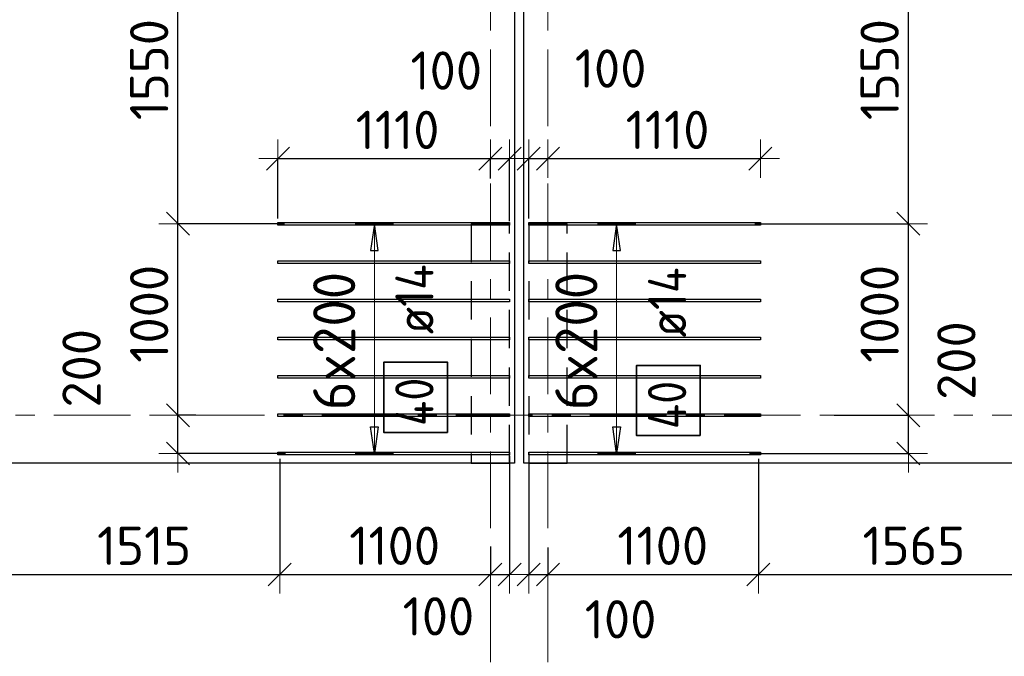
# Model space of a CAD drawing. Header units: metres. Extents: x -38 to 97, y -15 to 21.
# Tile 24 of 82: x 30.09 to 35.23, y -1.26 to 2.07. Entities that reach past the tile are written whole.
import ezdxf

# ---------------------------------------------------------------- set-up
doc = ezdxf.new("R2010")
doc.units = ezdxf.units.M
doc.header["$PDMODE"] = 65
for name, pattern in [('______11', [0.5, 0.4, -0.05, 0, -0.05]), ('______2', [0.27, 0.2, -0.07]), ('______5', [1.1, 0.8, -0.1, 0.1, -0.1])]:
    doc.linetypes.add(name, pattern=pattern)
for name, color, linetype, lineweight in [('XR$2$Осевая линия (1)', 7, '______5', 13), ('XR$3$Арм.стержн. Доп. арматура', 180, 'Continuous', 35), ('XR$3$Перекрытие (1)', 7, 'Continuous', 35), ('XR$3$Размерная линия (1)', 7, 'Continuous', 13)]:
    doc.layers.add(name, color=color, linetype=linetype, lineweight=lineweight)
doc.layers.add('XR$5$Стена_ бетон несущ.', color=7, linetype='Continuous', lineweight=70, true_color=0xb4b496)
doc.styles.add('ISOCPEUR', font='txt')
doc.dimstyles.new('DIMSTYLE_3', dxfattribs={"dimtxt": 0.2, "dimasz": 0.2, "dimexe": 0, "dimexo": 0, "dimgap": 0.1, "dimtad": 2, "dimdec": 0, "dimlfac": 1000, "dimrnd": 5, "dimzin": 12, "dimdsep": 46, "dimtxsty": 'ISOCPEUR', "dimblk1": 'ALL_ML_STRICH', "dimblk2": 'ALL_ML_STRICH', "dimsah": 1, "dimcen": 0, "dimclrd": 7, "dimclre": 256, "dimclrt": 7, "dimadec": 0, "dimazin": 0, "dimtfac": 1, "dimtdec": 0, "dimtix": 1, "dimtmove": 2, "dimatfit": 3, "dimfxl": 0, "dimtzin": 0, "dimlwd": 0, "dimlwe": -3, "dimarcsym": 0})
doc.dimstyles.new('DIMSTYLE_6', dxfattribs={"dimtxt": 0.2, "dimasz": 0.2, "dimexe": 0, "dimexo": 0, "dimgap": 0.1, "dimtad": 2, "dimdec": 0, "dimlfac": 1000, "dimrnd": 5, "dimzin": 12, "dimdsep": 46, "dimtxsty": 'ISOCPEUR', "dimblk1": 'ALL_ML_STRICH', "dimblk2": 'ALL_ML_STRICH', "dimsah": 1, "dimcen": 0, "dimclrd": 7, "dimclre": 256, "dimclrt": 7, "dimadec": 0, "dimazin": 0, "dimtfac": 1, "dimtdec": 0, "dimtix": 1, "dimtmove": 2, "dimatfit": 3, "dimfxl": 0, "dimtvp": 1.2, "dimtzin": 0, "dimlwd": 0, "dimlwe": -3, "dimarcsym": 0})
doc.dimstyles.new('DIMSTYLE_7', dxfattribs={"dimtxt": 0.2, "dimasz": 0.2, "dimexe": 0, "dimexo": 0, "dimgap": 0.1, "dimtad": 0, "dimdec": 0, "dimlfac": 1000, "dimrnd": 5, "dimzin": 12, "dimdsep": 46, "dimtxsty": 'ISOCPEUR', "dimblk1": 'ALL_ML_STRICH', "dimblk2": 'ALL_ML_STRICH', "dimsah": 1, "dimcen": 0, "dimclrd": 7, "dimclre": 256, "dimclrt": 7, "dimadec": 0, "dimazin": 0, "dimtfac": 1, "dimtdec": 0, "dimtix": 1, "dimtmove": 2, "dimatfit": 3, "dimfxl": 0, "dimtvp": 1.2, "dimtzin": 0, "dimlwd": 0, "dimlwe": -3, "dimarcsym": 0})

# ---------------------------------------------------------------- blocks, each defined once
blk = doc.blocks.new('ALL_ML_STRICH')
at = {"color": 0, "linetype": 'ByBlock', "lineweight": -2}
for p, q in [((-0.3, -0.3), (0.3, 0.3)), ((0, -0.5), (0, 0.5)), ((-1, 0), (0.5, 0))]:
    blk.add_line(p, q, dxfattribs=at)
blk = doc.blocks.new('*D114')
at = {"layer": 'DEFPOINTS', "color": 7, "linetype": 'Continuous', "lineweight": 13, "transparency": 33554687}
for p in [(29.9329, -0.1211), (31.45, -0.2068), (29.9329, -0.8318)]:
    blk.add_point(p, dxfattribs=at)
at = {"layer": 'XR$3$Размерная линия (1)', "color": 9, "linetype": 'Continuous', "lineweight": -2, "true_color": 0xc7c7c7, "transparency": 33554687}
for p, q in [((29.9329, -0.1411), (29.9329, -0.8318)), ((31.45, -0.2268), (31.45, -0.8318))]:
    blk.add_line(p, q, dxfattribs=at)
at = {"layer": 'XR$3$Размерная линия (1)', "color": 7, "linetype": 'Continuous', "lineweight": -2, "transparency": 33554687}
blk.add_line((29.9329, -0.8318), (31.45, -0.8318), dxfattribs=at)
at = {"layer": 'XR$3$Размерная линия (1)', "color": 7, "linetype": 'Continuous', "lineweight": 13, "transparency": 33554687, "xscale": 0.2, "yscale": 0.2, "zscale": 0.2, "rotation": 180}
blk.add_blockref('ALL_ML_STRICH', (29.9329, -0.8318), dxfattribs=at)
at = {"layer": 'XR$3$Размерная линия (1)', "color": 7, "linetype": 'Continuous', "lineweight": 13, "transparency": 33554687, "xscale": 0.2, "yscale": 0.2, "zscale": 0.2}
blk.add_blockref('ALL_ML_STRICH', (31.45, -0.8318), dxfattribs=at)
at = {"layer": 'XR$3$Размерная линия (1)', "color": 7, "linetype": 'Continuous', "lineweight": 13, "transparency": 33554687, "insert": (30.7414, -0.6818), "char_height": 0.2, "width": 0.8, "attachment_point": 5, "style": 'ISOCPEUR'}
blk.add_mtext('\\A1;{1515}', dxfattribs=at)
blk = doc.blocks.new('*D115')
at = {"layer": 'DEFPOINTS', "color": 7, "linetype": 'Continuous', "lineweight": 13, "transparency": 33554687}
for p in [(31.45, -0.2068), (32.55, -0.6652), (31.45, -0.8318)]:
    blk.add_point(p, dxfattribs=at)
at = {"layer": 'XR$3$Размерная линия (1)', "color": 9, "linetype": 'Continuous', "lineweight": -2, "true_color": 0xc7c7c7, "transparency": 33554687}
for p, q in [((31.45, -0.2268), (31.45, -0.8318)), ((32.55, -0.6852), (32.55, -0.8318))]:
    blk.add_line(p, q, dxfattribs=at)
at = {"layer": 'XR$3$Размерная линия (1)', "color": 7, "linetype": 'Continuous', "lineweight": -2, "transparency": 33554687}
blk.add_line((31.45, -0.8318), (32.55, -0.8318), dxfattribs=at)
at = {"layer": 'XR$3$Размерная линия (1)', "color": 7, "linetype": 'Continuous', "lineweight": 13, "transparency": 33554687, "xscale": 0.2, "yscale": 0.2, "zscale": 0.2, "rotation": 180}
blk.add_blockref('ALL_ML_STRICH', (31.45, -0.8318), dxfattribs=at)
at = {"layer": 'XR$3$Размерная линия (1)', "color": 7, "linetype": 'Continuous', "lineweight": 13, "transparency": 33554687, "xscale": 0.2, "yscale": 0.2, "zscale": 0.2}
blk.add_blockref('ALL_ML_STRICH', (32.55, -0.8318), dxfattribs=at)
at = {"layer": 'XR$3$Размерная линия (1)', "color": 7, "linetype": 'Continuous', "lineweight": 13, "transparency": 33554687, "insert": (32.05, -0.6818), "char_height": 0.2, "width": 0.8, "attachment_point": 5, "style": 'ISOCPEUR'}
blk.add_mtext('\\A1;{1100}', dxfattribs=at)
blk = doc.blocks.new('*D116')
at = {"layer": 'DEFPOINTS', "color": 7, "linetype": 'Continuous', "lineweight": 13, "transparency": 33554687}
for p in [(32.65, -0.1928), (32.55, -0.6652), (32.55, -0.8318)]:
    blk.add_point(p, dxfattribs=at)
at = {"layer": 'XR$3$Размерная линия (1)', "color": 9, "linetype": 'Continuous', "lineweight": -2, "true_color": 0xc7c7c7, "transparency": 33554687}
for p, q in [((32.65, -0.2128), (32.65, -0.8318)), ((32.55, -0.6852), (32.55, -0.8318))]:
    blk.add_line(p, q, dxfattribs=at)
at = {"layer": 'XR$3$Размерная линия (1)', "color": 7, "linetype": 'Continuous', "lineweight": -2, "transparency": 33554687}
blk.add_line((32.55, -0.8318), (32.65, -0.8318), dxfattribs=at)
at = {"layer": 'XR$3$Размерная линия (1)', "color": 7, "linetype": 'Continuous', "lineweight": 13, "transparency": 33554687, "xscale": 0.2, "yscale": 0.2, "zscale": 0.2, "rotation": 180}
blk.add_blockref('ALL_ML_STRICH', (32.55, -0.8318), dxfattribs=at)
at = {"layer": 'XR$3$Размерная линия (1)', "color": 7, "linetype": 'Continuous', "lineweight": 13, "transparency": 33554687, "xscale": 0.2, "yscale": 0.2, "zscale": 0.2}
blk.add_blockref('ALL_ML_STRICH', (32.65, -0.8318), dxfattribs=at)
at = {"layer": 'XR$3$Размерная линия (1)', "color": 7, "linetype": 'Continuous', "lineweight": 13, "transparency": 33554687, "insert": (32.2784, -1.0502), "char_height": 0.2, "width": 0.6, "attachment_point": 5, "style": 'ISOCPEUR'}
blk.add_mtext('\\A1;{100}', dxfattribs=at)
blk = doc.blocks.new('*D181')
at = {"layer": 'DEFPOINTS', "color": 7, "linetype": 'Continuous', "lineweight": 13, "transparency": 33554687}
for p in [(31.0307, 0), (30.9177, -0.1998), (31.4996, -0.1998)]:
    blk.add_point(p, dxfattribs=at)
at = {"layer": 'XR$3$Размерная линия (1)', "color": 9, "linetype": 'Continuous', "lineweight": -2, "true_color": 0xc7c7c7, "transparency": 33554687}
for p, q in [((31.0107, 0), (30.9177, 0)), ((31.4796, -0.1998), (30.9177, -0.1998))]:
    blk.add_line(p, q, dxfattribs=at)
at = {"layer": 'XR$3$Размерная линия (1)', "color": 7, "linetype": 'Continuous', "lineweight": -2, "transparency": 33554687}
blk.add_line((30.9177, -0.1998), (30.9177, 0), dxfattribs=at)
at = {"layer": 'XR$3$Размерная линия (1)', "color": 7, "linetype": 'Continuous', "lineweight": 13, "transparency": 33554687, "xscale": 0.2, "yscale": 0.2, "zscale": 0.2}
for p, rotation in [((30.9177, 0), 90), ((30.9177, -0.1998), 270)]:
    blk.add_blockref('ALL_ML_STRICH', p, dxfattribs=dict(at, rotation=rotation))
at = {"layer": 'XR$3$Размерная линия (1)', "color": 7, "linetype": 'Continuous', "lineweight": 13, "transparency": 33554687, "insert": (30.4143, 0.2454), "char_height": 0.2, "width": 0.6, "attachment_point": 5, "rotation": 90, "style": 'ISOCPEUR'}
blk.add_mtext('\\A1;{200}', dxfattribs=at)
blk = doc.blocks.new('*D182')
at = {"layer": 'DEFPOINTS', "color": 7, "linetype": 'Continuous', "lineweight": 13, "transparency": 33554687}
for p in [(31.4952, 1.0002), (30.9177, 0), (31.0307, 0)]:
    blk.add_point(p, dxfattribs=at)
at = {"layer": 'XR$3$Размерная линия (1)', "color": 9, "linetype": 'Continuous', "lineweight": -2, "true_color": 0xc7c7c7, "transparency": 33554687}
for p, q in [((31.4752, 1.0002), (30.9177, 1.0002)), ((31.0107, 0), (30.9177, 0))]:
    blk.add_line(p, q, dxfattribs=at)
at = {"layer": 'XR$3$Размерная линия (1)', "color": 7, "linetype": 'Continuous', "lineweight": -2, "transparency": 33554687}
blk.add_line((30.9177, 0), (30.9177, 1.0002), dxfattribs=at)
at = {"layer": 'XR$3$Размерная линия (1)', "color": 7, "linetype": 'Continuous', "lineweight": 13, "transparency": 33554687, "xscale": 0.2, "yscale": 0.2, "zscale": 0.2}
for p, rotation in [((30.9177, 1.0002), 90), ((30.9177, 0), 270)]:
    blk.add_blockref('ALL_ML_STRICH', p, dxfattribs=dict(at, rotation=rotation))
at = {"layer": 'XR$3$Размерная линия (1)', "color": 7, "linetype": 'Continuous', "lineweight": 13, "transparency": 33554687, "insert": (30.7677, 0.5301), "char_height": 0.2, "width": 0.8, "attachment_point": 5, "rotation": 90, "style": 'ISOCPEUR'}
blk.add_mtext('\\A1;{1000}', dxfattribs=at)
blk = doc.blocks.new('*D183')
at = {"layer": 'DEFPOINTS', "color": 7, "linetype": 'Continuous', "lineweight": 13, "transparency": 33554687}
for p in [(31.2924, 2.5508), (30.9177, 1.0002), (31.4952, 1.0002)]:
    blk.add_point(p, dxfattribs=at)
at = {"layer": 'XR$3$Размерная линия (1)', "color": 9, "linetype": 'Continuous', "lineweight": -2, "true_color": 0xc7c7c7, "transparency": 33554687}
for p, q in [((31.2724, 2.5508), (30.9177, 2.5508)), ((31.4752, 1.0002), (30.9177, 1.0002))]:
    blk.add_line(p, q, dxfattribs=at)
at = {"layer": 'XR$3$Размерная линия (1)', "color": 7, "linetype": 'Continuous', "lineweight": -2, "transparency": 33554687}
blk.add_line((30.9177, 1.0002), (30.9177, 2.5508), dxfattribs=at)
at = {"layer": 'XR$3$Размерная линия (1)', "color": 7, "linetype": 'Continuous', "lineweight": 13, "transparency": 33554687, "xscale": 0.2, "yscale": 0.2, "zscale": 0.2}
for p, rotation in [((30.9177, 2.5508), 90), ((30.9177, 1.0002), 270)]:
    blk.add_blockref('ALL_ML_STRICH', p, dxfattribs=dict(at, rotation=rotation))
at = {"layer": 'XR$3$Размерная линия (1)', "color": 7, "linetype": 'Continuous', "lineweight": 13, "transparency": 33554687, "insert": (30.7677, 1.8055), "char_height": 0.2, "width": 0.8, "attachment_point": 5, "rotation": 90, "style": 'ISOCPEUR'}
blk.add_mtext('\\A1;{1550}', dxfattribs=at)
blk = doc.blocks.new('*D198')
at = {"layer": 'DEFPOINTS', "color": 7, "linetype": 'Continuous', "lineweight": 13, "transparency": 33554687}
for p in [(32.75, -0.2068), (32.85, -0.6711), (32.75, -0.8318)]:
    blk.add_point(p, dxfattribs=at)
at = {"layer": 'XR$3$Размерная линия (1)', "color": 9, "linetype": 'Continuous', "lineweight": -2, "true_color": 0xc7c7c7, "transparency": 33554687}
for p, q in [((32.75, -0.2268), (32.75, -0.8318)), ((32.85, -0.6911), (32.85, -0.8318))]:
    blk.add_line(p, q, dxfattribs=at)
at = {"layer": 'XR$3$Размерная линия (1)', "color": 7, "linetype": 'Continuous', "lineweight": -2, "transparency": 33554687}
blk.add_line((32.75, -0.8318), (32.85, -0.8318), dxfattribs=at)
at = {"layer": 'XR$3$Размерная линия (1)', "color": 7, "linetype": 'Continuous', "lineweight": 13, "transparency": 33554687, "xscale": 0.2, "yscale": 0.2, "zscale": 0.2, "rotation": 180}
blk.add_blockref('ALL_ML_STRICH', (32.75, -0.8318), dxfattribs=at)
at = {"layer": 'XR$3$Размерная линия (1)', "color": 7, "linetype": 'Continuous', "lineweight": 13, "transparency": 33554687, "xscale": 0.2, "yscale": 0.2, "zscale": 0.2}
blk.add_blockref('ALL_ML_STRICH', (32.85, -0.8318), dxfattribs=at)
at = {"layer": 'XR$3$Размерная линия (1)', "color": 7, "linetype": 'Continuous', "lineweight": 13, "transparency": 33554687, "insert": (33.2297, -1.0657), "char_height": 0.2, "width": 0.6, "attachment_point": 5, "style": 'ISOCPEUR'}
blk.add_mtext('\\A1;{100}', dxfattribs=at)
blk = doc.blocks.new('*D199')
at = {"layer": 'DEFPOINTS', "color": 7, "linetype": 'Continuous', "lineweight": 13, "transparency": 33554687}
for p in [(33.95, -0.2068), (32.85, -0.6711), (32.85, -0.8318)]:
    blk.add_point(p, dxfattribs=at)
at = {"layer": 'XR$3$Размерная линия (1)', "color": 9, "linetype": 'Continuous', "lineweight": -2, "true_color": 0xc7c7c7, "transparency": 33554687}
for p, q in [((33.95, -0.2268), (33.95, -0.8318)), ((32.85, -0.6911), (32.85, -0.8318))]:
    blk.add_line(p, q, dxfattribs=at)
at = {"layer": 'XR$3$Размерная линия (1)', "color": 7, "linetype": 'Continuous', "lineweight": -2, "transparency": 33554687}
blk.add_line((32.85, -0.8318), (33.95, -0.8318), dxfattribs=at)
at = {"layer": 'XR$3$Размерная линия (1)', "color": 7, "linetype": 'Continuous', "lineweight": 13, "transparency": 33554687, "xscale": 0.2, "yscale": 0.2, "zscale": 0.2, "rotation": 180}
blk.add_blockref('ALL_ML_STRICH', (32.85, -0.8318), dxfattribs=at)
at = {"layer": 'XR$3$Размерная линия (1)', "color": 7, "linetype": 'Continuous', "lineweight": 13, "transparency": 33554687, "xscale": 0.2, "yscale": 0.2, "zscale": 0.2}
blk.add_blockref('ALL_ML_STRICH', (33.95, -0.8318), dxfattribs=at)
at = {"layer": 'XR$3$Размерная линия (1)', "color": 7, "linetype": 'Continuous', "lineweight": 13, "transparency": 33554687, "insert": (33.45, -0.6818), "char_height": 0.2, "width": 0.8, "attachment_point": 5, "style": 'ISOCPEUR'}
blk.add_mtext('\\A1;{1100}', dxfattribs=at)
blk = doc.blocks.new('*D200')
at = {"layer": 'DEFPOINTS', "color": 7, "linetype": 'Continuous', "lineweight": 13, "transparency": 33554687}
for p in [(35.5129, -0.1274), (33.95, -0.2068), (33.95, -0.8318)]:
    blk.add_point(p, dxfattribs=at)
at = {"layer": 'XR$3$Размерная линия (1)', "color": 9, "linetype": 'Continuous', "lineweight": -2, "true_color": 0xc7c7c7, "transparency": 33554687}
for p, q in [((35.5129, -0.1474), (35.5129, -0.8318)), ((33.95, -0.2268), (33.95, -0.8318))]:
    blk.add_line(p, q, dxfattribs=at)
at = {"layer": 'XR$3$Размерная линия (1)', "color": 7, "linetype": 'Continuous', "lineweight": -2, "transparency": 33554687}
blk.add_line((33.95, -0.8318), (35.5129, -0.8318), dxfattribs=at)
at = {"layer": 'XR$3$Размерная линия (1)', "color": 7, "linetype": 'Continuous', "lineweight": 13, "transparency": 33554687, "xscale": 0.2, "yscale": 0.2, "zscale": 0.2, "rotation": 180}
blk.add_blockref('ALL_ML_STRICH', (33.95, -0.8318), dxfattribs=at)
at = {"layer": 'XR$3$Размерная линия (1)', "color": 7, "linetype": 'Continuous', "lineweight": 13, "transparency": 33554687, "xscale": 0.2, "yscale": 0.2, "zscale": 0.2}
blk.add_blockref('ALL_ML_STRICH', (35.5129, -0.8318), dxfattribs=at)
at = {"layer": 'XR$3$Размерная линия (1)', "color": 7, "linetype": 'Continuous', "lineweight": 13, "transparency": 33554687, "insert": (34.7614, -0.6818), "char_height": 0.2, "width": 0.8, "attachment_point": 5, "style": 'ISOCPEUR'}
blk.add_mtext('\\A1;{1565}', dxfattribs=at)
blk = doc.blocks.new('*D364')
at = {"layer": 'DEFPOINTS', "color": 7, "linetype": 'Continuous', "lineweight": 13, "transparency": 33554687}
for p in [(31.44, 1.3406), (32.55, 1.216), (31.44, 1.0072)]:
    blk.add_point(p, dxfattribs=at)
at = {"layer": 'XR$3$Размерная линия (1)', "color": 9, "linetype": 'Continuous', "lineweight": -2, "true_color": 0xc7c7c7, "transparency": 33554687}
for p, q in [((31.44, 1.0272), (31.44, 1.3406)), ((32.55, 1.236), (32.55, 1.3406))]:
    blk.add_line(p, q, dxfattribs=at)
at = {"layer": 'XR$3$Размерная линия (1)', "color": 7, "linetype": 'Continuous', "lineweight": -2, "transparency": 33554687}
blk.add_line((31.44, 1.3406), (32.55, 1.3406), dxfattribs=at)
at = {"layer": 'XR$3$Размерная линия (1)', "color": 7, "linetype": 'Continuous', "lineweight": 13, "transparency": 33554687, "xscale": 0.2, "yscale": 0.2, "zscale": 0.2, "rotation": 180}
blk.add_blockref('ALL_ML_STRICH', (31.44, 1.3406), dxfattribs=at)
at = {"layer": 'XR$3$Размерная линия (1)', "color": 7, "linetype": 'Continuous', "lineweight": 13, "transparency": 33554687, "xscale": 0.2, "yscale": 0.2, "zscale": 0.2}
blk.add_blockref('ALL_ML_STRICH', (32.55, 1.3406), dxfattribs=at)
at = {"layer": 'XR$3$Размерная линия (1)', "color": 7, "linetype": 'Continuous', "lineweight": 13, "transparency": 33554687, "insert": (32.065, 1.4906), "char_height": 0.2, "width": 0.8, "attachment_point": 5, "style": 'ISOCPEUR'}
blk.add_mtext('\\A1;{1110}', dxfattribs=at)
blk = doc.blocks.new('*D365')
at = {"layer": 'DEFPOINTS', "color": 7, "linetype": 'Continuous', "lineweight": 13, "transparency": 33554687}
for p in [(32.55, 1.3406), (32.55, 1.216), (32.65, 0.9932)]:
    blk.add_point(p, dxfattribs=at)
at = {"layer": 'XR$3$Размерная линия (1)', "color": 9, "linetype": 'Continuous', "lineweight": -2, "true_color": 0xc7c7c7, "transparency": 33554687}
for p, q in [((32.55, 1.236), (32.55, 1.3406)), ((32.65, 1.0132), (32.65, 1.3406))]:
    blk.add_line(p, q, dxfattribs=at)
at = {"layer": 'XR$3$Размерная линия (1)', "color": 7, "linetype": 'Continuous', "lineweight": -2, "transparency": 33554687}
blk.add_line((32.55, 1.3406), (32.65, 1.3406), dxfattribs=at)
at = {"layer": 'XR$3$Размерная линия (1)', "color": 7, "linetype": 'Continuous', "lineweight": 13, "transparency": 33554687, "xscale": 0.2, "yscale": 0.2, "zscale": 0.2, "rotation": 180}
blk.add_blockref('ALL_ML_STRICH', (32.55, 1.3406), dxfattribs=at)
at = {"layer": 'XR$3$Размерная линия (1)', "color": 7, "linetype": 'Continuous', "lineweight": 13, "transparency": 33554687, "xscale": 0.2, "yscale": 0.2, "zscale": 0.2}
blk.add_blockref('ALL_ML_STRICH', (32.65, 1.3406), dxfattribs=at)
at = {"layer": 'XR$3$Размерная линия (1)', "color": 7, "linetype": 'Continuous', "lineweight": 13, "transparency": 33554687, "insert": (32.3195, 1.8005), "char_height": 0.2, "width": 0.6, "attachment_point": 5, "style": 'ISOCPEUR'}
blk.add_mtext('\\A1;{100}', dxfattribs=at)
blk = doc.blocks.new('*D366')
at = {"layer": 'DEFPOINTS', "color": 7, "linetype": 'Continuous', "lineweight": 13, "transparency": 33554687}
for p in [(32.75, 1.3406), (32.85, 1.3098), (32.75, 1.0072)]:
    blk.add_point(p, dxfattribs=at)
at = {"layer": 'XR$3$Размерная линия (1)', "color": 9, "linetype": 'Continuous', "lineweight": -2, "true_color": 0xc7c7c7, "transparency": 33554687}
for p, q in [((32.75, 1.0272), (32.75, 1.3406)), ((32.85, 1.3406), (32.85, 1.3406))]:
    blk.add_line(p, q, dxfattribs=at)
at = {"layer": 'XR$3$Размерная линия (1)', "color": 7, "linetype": 'Continuous', "lineweight": -2, "transparency": 33554687}
blk.add_line((32.75, 1.3406), (32.85, 1.3406), dxfattribs=at)
at = {"layer": 'XR$3$Размерная линия (1)', "color": 7, "linetype": 'Continuous', "lineweight": 13, "transparency": 33554687, "xscale": 0.2, "yscale": 0.2, "zscale": 0.2, "rotation": 180}
blk.add_blockref('ALL_ML_STRICH', (32.75, 1.3406), dxfattribs=at)
at = {"layer": 'XR$3$Размерная линия (1)', "color": 7, "linetype": 'Continuous', "lineweight": 13, "transparency": 33554687, "xscale": 0.2, "yscale": 0.2, "zscale": 0.2}
blk.add_blockref('ALL_ML_STRICH', (32.85, 1.3406), dxfattribs=at)
at = {"layer": 'XR$3$Размерная линия (1)', "color": 7, "linetype": 'Continuous', "lineweight": 13, "transparency": 33554687, "insert": (33.1778, 1.8111), "char_height": 0.2, "width": 0.6, "attachment_point": 5, "style": 'ISOCPEUR'}
blk.add_mtext('\\A1;{100}', dxfattribs=at)
blk = doc.blocks.new('*D367')
at = {"layer": 'DEFPOINTS', "color": 7, "linetype": 'Continuous', "lineweight": 13, "transparency": 33554687}
for p in [(32.85, 1.3406), (32.85, 1.3098), (33.96, 1.0072)]:
    blk.add_point(p, dxfattribs=at)
at = {"layer": 'XR$3$Размерная линия (1)', "color": 9, "linetype": 'Continuous', "lineweight": -2, "true_color": 0xc7c7c7, "transparency": 33554687}
for p, q in [((32.85, 1.3406), (32.85, 1.3406)), ((33.96, 1.3406), (33.96, 1.3406))]:
    blk.add_line(p, q, dxfattribs=at)
at = {"layer": 'XR$3$Размерная линия (1)', "color": 7, "linetype": 'Continuous', "lineweight": -2, "transparency": 33554687}
blk.add_line((32.85, 1.3406), (33.96, 1.3406), dxfattribs=at)
at = {"layer": 'XR$3$Размерная линия (1)', "color": 7, "linetype": 'Continuous', "lineweight": 13, "transparency": 33554687, "xscale": 0.2, "yscale": 0.2, "zscale": 0.2, "rotation": 180}
blk.add_blockref('ALL_ML_STRICH', (32.85, 1.3406), dxfattribs=at)
at = {"layer": 'XR$3$Размерная линия (1)', "color": 7, "linetype": 'Continuous', "lineweight": 13, "transparency": 33554687, "xscale": 0.2, "yscale": 0.2, "zscale": 0.2}
blk.add_blockref('ALL_ML_STRICH', (33.96, 1.3406), dxfattribs=at)
at = {"layer": 'XR$3$Размерная линия (1)', "color": 7, "linetype": 'Continuous', "lineweight": 13, "transparency": 33554687, "insert": (33.475, 1.4906), "char_height": 0.2, "width": 0.8, "attachment_point": 5, "style": 'ISOCPEUR'}
blk.add_mtext('\\A1;{1110}', dxfattribs=at)
blk = doc.blocks.new('*D423')
at = {"layer": 'DEFPOINTS', "color": 7, "linetype": 'Continuous', "lineweight": 13, "transparency": 33554687}
for p in [(34.3256, 0), (33.8823, -0.1998), (34.7327, -0.1998)]:
    blk.add_point(p, dxfattribs=at)
at = {"layer": 'XR$3$Размерная линия (1)', "color": 9, "linetype": 'Continuous', "lineweight": -2, "true_color": 0xc7c7c7, "transparency": 33554687}
for p, q in [((34.3456, 0), (34.7327, 0)), ((33.9023, -0.1998), (34.7327, -0.1998))]:
    blk.add_line(p, q, dxfattribs=at)
at = {"layer": 'XR$3$Размерная линия (1)', "color": 7, "linetype": 'Continuous', "lineweight": -2, "transparency": 33554687}
blk.add_line((34.7327, -0.1998), (34.7327, 0), dxfattribs=at)
at = {"layer": 'XR$3$Размерная линия (1)', "color": 7, "linetype": 'Continuous', "lineweight": 13, "transparency": 33554687, "xscale": 0.2, "yscale": 0.2, "zscale": 0.2}
for p, rotation in [((34.7327, 0), 90), ((34.7327, -0.1998), 270)]:
    blk.add_blockref('ALL_ML_STRICH', p, dxfattribs=dict(at, rotation=rotation))
at = {"layer": 'XR$3$Размерная линия (1)', "color": 7, "linetype": 'Continuous', "lineweight": 13, "transparency": 33554687, "insert": (34.9836, 0.2857), "char_height": 0.2, "width": 0.6, "attachment_point": 5, "rotation": 90, "style": 'ISOCPEUR'}
blk.add_mtext('\\A1;{200}', dxfattribs=at)
blk = doc.blocks.new('*D424')
at = {"layer": 'DEFPOINTS', "color": 7, "linetype": 'Continuous', "lineweight": 13, "transparency": 33554687}
for p in [(33.9104, 1.0002), (34.3256, 0), (34.7327, 0)]:
    blk.add_point(p, dxfattribs=at)
at = {"layer": 'XR$3$Размерная линия (1)', "color": 9, "linetype": 'Continuous', "lineweight": -2, "true_color": 0xc7c7c7, "transparency": 33554687}
for p, q in [((33.9304, 1.0002), (34.7327, 1.0002)), ((34.3456, 0), (34.7327, 0))]:
    blk.add_line(p, q, dxfattribs=at)
at = {"layer": 'XR$3$Размерная линия (1)', "color": 7, "linetype": 'Continuous', "lineweight": -2, "transparency": 33554687}
blk.add_line((34.7327, 0), (34.7327, 1.0002), dxfattribs=at)
at = {"layer": 'XR$3$Размерная линия (1)', "color": 7, "linetype": 'Continuous', "lineweight": 13, "transparency": 33554687, "xscale": 0.2, "yscale": 0.2, "zscale": 0.2}
for p, rotation in [((34.7327, 1.0002), 90), ((34.7327, 0), 270)]:
    blk.add_blockref('ALL_ML_STRICH', p, dxfattribs=dict(at, rotation=rotation))
at = {"layer": 'XR$3$Размерная линия (1)', "color": 7, "linetype": 'Continuous', "lineweight": 13, "transparency": 33554687, "insert": (34.5827, 0.5301), "char_height": 0.2, "width": 0.8, "attachment_point": 5, "rotation": 90, "style": 'ISOCPEUR'}
blk.add_mtext('\\A1;{1000}', dxfattribs=at)
blk = doc.blocks.new('*D425')
at = {"layer": 'DEFPOINTS', "color": 7, "linetype": 'Continuous', "lineweight": 13, "transparency": 33554687}
for p in [(33.9936, 2.5505), (33.9104, 1.0002), (34.7327, 1.0002)]:
    blk.add_point(p, dxfattribs=at)
at = {"layer": 'XR$3$Размерная линия (1)', "color": 9, "linetype": 'Continuous', "lineweight": -2, "true_color": 0xc7c7c7, "transparency": 33554687}
for p, q in [((34.0136, 2.5505), (34.7327, 2.5505)), ((33.9304, 1.0002), (34.7327, 1.0002))]:
    blk.add_line(p, q, dxfattribs=at)
at = {"layer": 'XR$3$Размерная линия (1)', "color": 7, "linetype": 'Continuous', "lineweight": -2, "transparency": 33554687}
blk.add_line((34.7327, 1.0002), (34.7327, 2.5505), dxfattribs=at)
at = {"layer": 'XR$3$Размерная линия (1)', "color": 7, "linetype": 'Continuous', "lineweight": 13, "transparency": 33554687, "xscale": 0.2, "yscale": 0.2, "zscale": 0.2}
for p, rotation in [((34.7327, 2.5505), 90), ((34.7327, 1.0002), 270)]:
    blk.add_blockref('ALL_ML_STRICH', p, dxfattribs=dict(at, rotation=rotation))
at = {"layer": 'XR$3$Размерная линия (1)', "color": 7, "linetype": 'Continuous', "lineweight": 13, "transparency": 33554687, "insert": (34.5827, 1.8054), "char_height": 0.2, "width": 0.8, "attachment_point": 5, "rotation": 90, "style": 'ISOCPEUR'}
blk.add_mtext('\\A1;{1550}', dxfattribs=at)

msp = doc.modelspace()

# ---------------------------------------------------------------- linework, layer by layer
at = {"layer": 'XR$2$Осевая линия (1)', "color": 253, "linetype": '______11', "lineweight": 13, "true_color": 0xa0a0a0, "transparency": 33554687}
for p, q in [((32.55, -3.39), (32.55, 19.78)), ((32.85, -3.39), (32.85, 19.78)), ((-2.63, 0), (62.6, 0))]:
    msp.add_line(p, q, dxfattribs=at)
at = {"layer": 'XR$3$Арм.стержн. Доп. арматура', "color": 253, "linetype": 'Continuous', "lineweight": -3, "true_color": 0xa0a0a0, "transparency": 33554687}
for p, q in [((31.944, 1.0002), (31.844, 1.0002)), ((31.944, 1.0002), (32.044, 1.0002)), ((33.2089, 1.0002), (33.1089, 1.0002)), ((33.2089, 1.0002), (33.3089, 1.0002)), ((31.944, -0.1998), (31.844, -0.1998)), ((31.944, -0.1998), (32.044, -0.1998)), ((33.2089, -0.1998), (33.1089, -0.1998)), ((33.2089, -0.1998), (33.3089, -0.1998))]:
    msp.add_line(p, q, dxfattribs=at)
at = {"layer": 'XR$3$Арм.стержн. Доп. арматура', "color": 7, "linetype": 'Continuous', "lineweight": 25, "transparency": 33554687}
for p, q in [((31.944, 1.0002), (31.924, 0.8602)), ((31.964, 0.8602), (31.944, 1.0002)), ((33.2089, 1.0002), (33.1889, 0.8602)), ((33.2289, 0.8602), (33.2089, 1.0002)), ((31.924, 0.8602), (31.964, 0.8602)), ((33.1889, 0.8602), (33.2289, 0.8602)), ((31.944, -0.1998), (31.924, -0.0598)), ((31.924, -0.0598), (31.964, -0.0598)), ((31.964, -0.0598), (31.944, -0.1998)), ((33.2089, -0.1998), (33.1889, -0.0598)), ((33.1889, -0.0598), (33.2289, -0.0598)), ((33.2289, -0.0598), (33.2089, -0.1998))]:
    msp.add_line(p, q, dxfattribs=at)
at = {"layer": 'XR$3$Арм.стержн. Доп. арматура', "color": 7, "linetype": 'Continuous', "lineweight": 13, "transparency": 33554687}
for p, q in [((31.944, 1.0002), (31.944, 1.0002)), ((31.944, -0.1998), (31.944, 1.0002)), ((33.2089, 1.0002), (33.2089, 1.0002)), ((33.2089, -0.1998), (33.2089, 1.0002)), ((31.944, -0.1998), (31.944, -0.1998)), ((33.2089, -0.1998), (33.2089, -0.1998))]:
    msp.add_line(p, q, dxfattribs=at)
at = {"layer": 'XR$3$Арм.стержн. Доп. арматура', "color": 7, "linetype": 'Continuous', "lineweight": 25, "transparency": 33554687}
for points in [[(32.65, 0.9932), (31.44, 0.9932), (31.44, 1.0072), (32.65, 1.0072), (32.65, 0.9932)], [(32.75, 1.0072), (33.96, 1.0072), (33.96, 0.9932), (32.75, 0.9932), (32.75, 1.0072)], [(32.65, 0.7932), (31.44, 0.7932), (31.44, 0.8072), (32.65, 0.8072), (32.65, 0.7932)], [(32.75, 0.8072), (33.96, 0.8072), (33.96, 0.7932), (32.75, 0.7932), (32.75, 0.8072)], [(32.65, 0.5932), (31.44, 0.5932), (31.44, 0.6072), (32.65, 0.6072), (32.65, 0.5932)], [(32.75, 0.6072), (33.96, 0.6072), (33.96, 0.5932), (32.75, 0.5932), (32.75, 0.6072)], [(32.65, 0.3932), (31.44, 0.3932), (31.44, 0.4072), (32.65, 0.4072), (32.65, 0.3932)], [(32.75, 0.4072), (33.96, 0.4072), (33.96, 0.3932), (32.75, 0.3932), (32.75, 0.4072)], [(32.65, 0.1932), (31.44, 0.1932), (31.44, 0.2072), (32.65, 0.2072), (32.65, 0.1932)], [(32.75, 0.2072), (33.96, 0.2072), (33.96, 0.1932), (32.75, 0.1932), (32.75, 0.2072)], [(32.65, -0.0068), (31.44, -0.0068), (31.44, 0.0072), (32.65, 0.0072), (32.65, -0.0068)], [(32.75, 0.0072), (33.96, 0.0072), (33.96, -0.0068), (32.75, -0.0068), (32.75, 0.0072)], [(32.65, -0.2068), (31.44, -0.2068), (31.44, -0.1928), (32.65, -0.1928), (32.65, -0.2068)], [(32.75, -0.1928), (33.96, -0.1928), (33.96, -0.2068), (32.75, -0.2068), (32.75, -0.1928)]]:
    msp.add_lwpolyline(points, dxfattribs=at)
at = {"layer": 'XR$3$Арм.стержн. Доп. арматура', "color": 7, "linetype": 'Continuous', "lineweight": 35, "transparency": 33554687}
for points in [[(32.3263, -0.0897), (32.3263, 0.277), (31.993, 0.277), (31.993, -0.0897), (32.3263, -0.0897)], [(33.6462, -0.1062), (33.6462, 0.2605), (33.3129, 0.2605), (33.3129, -0.1062), (33.6462, -0.1062)]]:
    msp.add_lwpolyline(points, dxfattribs=at)
at = {"layer": 'XR$3$Перекрытие (1)', "color": 7, "linetype": 'Continuous', "lineweight": 25, "transparency": 33554687}
for p, q in [((32.675, 16.4002), (32.675, -0.25)), ((32.725, -0.2498), (32.725, 16.4002)), ((32.675, -0.25), (19.55, -0.2498)), ((61.85, -0.2498), (32.725, -0.2498))]:
    msp.add_line(p, q, dxfattribs=at)
at = {"layer": 'XR$5$Стена_ бетон несущ.', "color": 253, "linetype": '______2', "lineweight": -3, "true_color": 0xa0a0a0, "transparency": 33554687}
for p, q in [((32.45, 1), (32.45, -0.25)), ((32.65, 1), (32.45, 1)), ((32.65, -0.25), (32.65, 1)), ((32.65, 1), (32.65, 1)), ((32.95, 1), (32.75, 1)), ((32.75, 1), (32.75, -0.25)), ((32.95, -0.25), (32.95, 1)), ((32.45, -0.25), (32.65, -0.25)), ((32.75, -0.25), (32.95, -0.25))]:
    msp.add_line(p, q, dxfattribs=at)

# ---------------------------------------------------------------- texts
at = {"layer": 'XR$3$Арм.стержн. Доп. арматура', "color": 7, "linetype": 'Continuous', "lineweight": 13, "transparency": 33554687, "char_height": 0.22, "width": 0.873359, "attachment_point": 7, "rotation": 90, "style": 'ISOCPEUR'}
for insert in [(31.844, 0.0262), (33.1089, 0.0262)]:
    msp.add_mtext('\\W0.95;6x200', dxfattribs=dict(at, insert=insert))
at = {"layer": 'XR$3$Арм.стержн. Доп. арматура', "color": 7, "linetype": 'Continuous', "lineweight": 25, "transparency": 33554687, "char_height": 0.2, "attachment_point": 7, "rotation": 90, "style": 'ISOCPEUR'}
for s, insert, width in [('\\W0.89; ø14 ', (32.253, 0.3103), 0.769432), ('\\W0.89; ø14 ', (33.5729, 0.2938), 0.769432), ('\\W0.88;40', (32.253, -0.0563), 0.387995), ('\\W0.88;40', (33.5729, -0.0728), 0.387995)]:
    msp.add_mtext(s, dxfattribs=dict(at, insert=insert, width=width))

# ---------------------------------------------------------------- dimensions: what is measured, and where the dimension line sits
at = {"layer": 'XR$3$Размерная линия (1)', "color": 7, "linetype": 'Continuous', "lineweight": 13, "transparency": 33554687}
for base, p1, p2, dimstyle, picture, middle in [((30.9177, 2.5508), (31.4752, 1.0002), (31.2724, 2.5508), 'DIMSTYLE_3', '*D183', (30.7677, 1.8055)), ((34.7327, 2.5505), (33.9304, 1.0002), (34.0136, 2.5505), 'DIMSTYLE_3', '*D425', (34.5827, 1.8054)), ((30.9177, 1.0002), (31.0107, 0), (31.4752, 1.0002), 'DIMSTYLE_3', '*D182', (30.7677, 0.5301)), ((34.7327, 1.0002), (34.3456, 0), (33.9304, 1.0002), 'DIMSTYLE_3', '*D424', (34.5827, 0.5301)), ((34.7327, 0), (33.9023, -0.1998), (34.3456, 0), 'DIMSTYLE_7', '*D423', (34.9836, 0.2857)), ((30.9177, 0), (31.4796, -0.1998), (31.0107, 0), 'DIMSTYLE_6', '*D181', (30.4143, 0.2454))]:
    dim = msp.add_linear_dim(base=base, p1=p1, p2=p2, angle=90, dimstyle=dimstyle, override={"dimpost": '<>', "dimclrd": 7, "dimclre": 9, "dimclrt": 7, "dimlwd": 0, "dimlwe": 65533}, dxfattribs=at)
    dim.commit()
    dim.dimension.update_dxf_attribs({"geometry": picture, "text_midpoint": middle, "dimtype": 160})
for base, p1, p2, dimstyle, picture, middle in [((32.65, 1.3406), (32.55, 1.236), (32.65, 1.0132), 'DIMSTYLE_6', '*D365', (32.3195, 1.8005)), ((32.85, 1.3406), (32.75, 1.0272), (32.85, 1.3406), 'DIMSTYLE_6', '*D366', (33.1778, 1.8111)), ((32.55, 1.3406), (31.44, 1.0272), (32.55, 1.236), 'DIMSTYLE_3', '*D364', (32.065, 1.4906)), ((33.96, 1.3406), (32.85, 1.3406), (33.96, 1.3406), 'DIMSTYLE_3', '*D367', (33.475, 1.4906)), ((31.45, -0.8318), (29.9329, -0.1411), (31.45, -0.2268), 'DIMSTYLE_3', '*D114', (30.7414, -0.6818)), ((35.5129, -0.8318), (33.95, -0.2268), (35.5129, -0.1474), 'DIMSTYLE_3', '*D200', (34.7614, -0.6818)), ((32.65, -0.8318), (32.55, -0.6852), (32.65, -0.2128), 'DIMSTYLE_7', '*D116', (32.2784, -1.0502)), ((32.55, -0.8318), (31.45, -0.2268), (32.55, -0.6852), 'DIMSTYLE_3', '*D115', (32.05, -0.6818)), ((32.85, -0.8318), (32.75, -0.2268), (32.85, -0.6911), 'DIMSTYLE_7', '*D198', (33.2297, -1.0657)), ((33.95, -0.8318), (32.85, -0.6911), (33.95, -0.2268), 'DIMSTYLE_3', '*D199', (33.45, -0.6818))]:
    dim = msp.add_linear_dim(base=base, p1=p1, p2=p2, dimstyle=dimstyle, override={"dimpost": '<>', "dimclrd": 7, "dimclre": 9, "dimclrt": 7, "dimlwd": 0, "dimlwe": 65533}, dxfattribs=at)
    dim.commit()
    dim.dimension.update_dxf_attribs({"geometry": picture, "text_midpoint": middle, "dimtype": 160})

doc.saveas('drawing.dxf')
